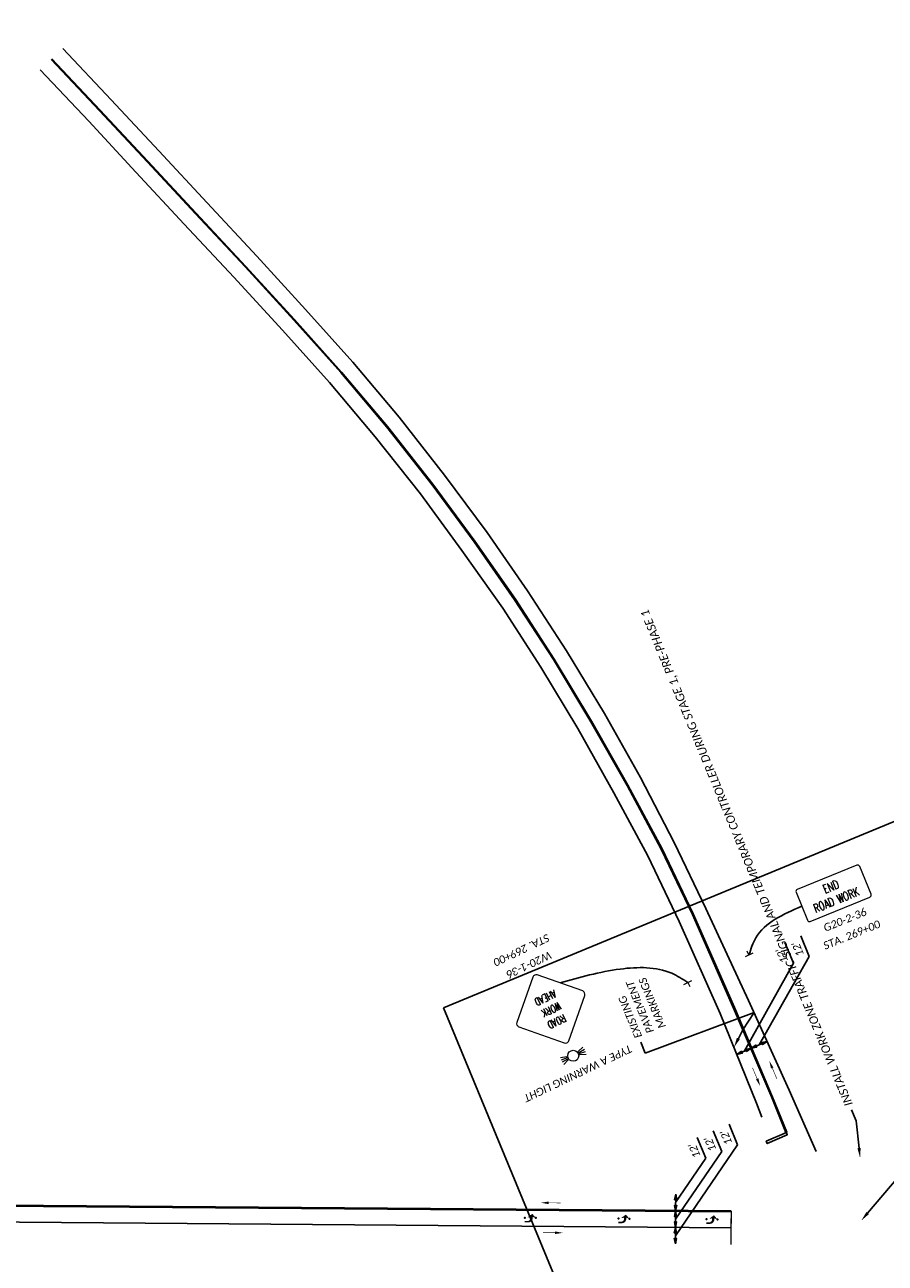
# Model space of a CAD drawing. Header units: feet. Extents: x 2244016 to 2247200, y 592529 to 600252.
# Tile 3 of 5: x 2245172 to 2245798, y 596212 to 597113. Entities that reach past the tile are written whole.
import ezdxf
from ezdxf import colors
from ezdxf.entities.mleader import LeaderData, LeaderLine
from ezdxf.enums import TextEntityAlignment as Align
from ezdxf.math import Vec2, Vec3

# ---------------------------------------------------------------- set-up
doc = ezdxf.new("R2010")
doc.units = ezdxf.units.FT
doc.header["$MEASUREMENT"] = 0
doc.linetypes.add('dsolidcl', pattern=[0])
for name, color, linetype in [('MT_P_Cells', 7, 'Continuous'), ('MT_P_Edge_Line', 7, 'Continuous'), ('MT_P_Text', 7, 'Continuous'), ('PM_P_Cells', 7, 'Continuous'), ('PM_P_Channelizing_Line', 7, 'Continuous'), ('PM_P_CL_Double_Solid', 2, 'dsolidcl'), ('PM_P_Stop_Line', 7, 'Continuous'), ('PM_X_CL_Double_Solid', 2, 'dsolidcl'), ('PM_X_Edge_Line', 2, 'Continuous'), ('PM_X_Stop_Line', 7, 'Continuous'), ('SN_P_Signs', 120, 'Continuous'), ('TX_P_20', 7, 'Continuous')]:
    doc.layers.add(name, color=color, linetype=linetype)
doc.layers.add('PM_P_Cells (Construction)', color=7, linetype='Continuous', lineweight=0)
doc.layers.add('SC_Scratch1', color=7, linetype='Continuous', plot=False)
doc.styles.add('P_Slanted_Normal', font='calibrii.ttf', dxfattribs={"height": 0.14})
doc.styles.add('S', font='SIMPLEX', dxfattribs={"width": 0.7})

# ---------------------------------------------------------------- blocks, each defined once
blk = doc.blocks.new('ARR')
at = {"const_width": 0.0138}
blk.add_lwpolyline([(0.295, 0.001), (0.001, 0.001)], dxfattribs=at)
blk.add_solid([(0.292, 0.032), (0.292, -0.032), (0.484, 0.001)])
blk = doc.blocks.new('Dim1')
h = blk.add_hatch(color=4)
h.dxf.hatch_style = 1
h.paths.add_polyline_path([(0, 0), (-1, -0.2), (-1, 0.2)])
at = {"color": 4}
blk.add_lwpolyline([(0, 0), (-1, -0.2), (-1, 0.2), (0, 0)], dxfattribs=at)
blk = doc.blocks.new('PMRTP')
at = {"layer": 'PM_P_Cells', "linetype": 'Continuous', "lineweight": 0}
blk.add_hatch(color=7, dxfattribs=at).paths.add_polyline_path([(-5.52, 3.33, -0.418865), (-2.24, 0), (-2.24, 0), (-2.24, -0.67), (0, 0), (-2.56, -3), (-6.08, -0.33), (-3.84, -0.67), (-3.84, 0.04, 0.414214), (-6.14, 2.33), (-8, 2.33), (-8, 3.33)])
at = {"layer": 'PM_P_Cells (Construction)', "color": 7, "linetype": 'Continuous', "lineweight": 30}
for p in [(-8, 0), (0, 0)]:
    blk.add_point(p, dxfattribs=at)
blk = doc.blocks.new('SGN1PP')
at = {"layer": 'SN_P_Signs', "color": 120, "linetype": 'Continuous', "lineweight": 13}
for p, q in [((0, 0), (-0.08, 0)), ((0, 0.08), (0, -0.08))]:
    blk.add_line(p, q, dxfattribs=at)

msp = doc.modelspace()

# ---------------------------------------------------------------- linework, layer by layer
at = {"layer": 'MT_P_Edge_Line', "color": 95, "linetype": 'Continuous'}
for p, q in [((2245730.804, 596430.463), (2245724.582, 596445.501)), ((2245742.337, 596435.235), (2245736.115, 596450.273)), ((2245705.924, 596371.029), (2245742.337, 596435.235)), ((2245694.901, 596366.33), (2245730.804, 596430.463)), ((2245700.132, 596368.56), (2245711.715, 596373.497)), ((2245689.669, 596364.1), (2245700.132, 596368.56)), ((2245678.685, 596293.465), (2245672.462, 596308.503)), ((2245690.218, 596298.237), (2245683.996, 596313.275)), ((2245667.151, 596288.693), (2245660.929, 596303.731)), ((2245645.028, 596232.269), (2245690.218, 596298.237)), ((2245645.123, 596244.305), (2245678.685, 596293.465)), ((2245645.218, 596256.34), (2245667.151, 596288.693)), ((2245645.17, 596250.322), (2245645.265, 596262.358)), ((2245645.075, 596238.287), (2245645.17, 596250.322)), ((2245644.98, 596226.251), (2245645.075, 596238.287))]:
    msp.add_line(p, q, dxfattribs=at)
at = {"layer": 'PM_P_Channelizing_Line', "flags": 128}
msp.add_lwpolyline([(2244985.545, 596243.487), (2245685.524, 596237.968)], dxfattribs=at)
at = {"layer": 'PM_P_CL_Double_Solid', "flags": 128}
for points in [[(2244935.639, 596255.551), (2245685.616, 596249.638)], [(2244935.644, 596256.211), (2245685.621, 596250.298)]]:
    msp.add_lwpolyline(points, dxfattribs=at)
at = {"layer": 'PM_P_Stop_Line', "const_width": 1}
msp.add_lwpolyline([(2245685.621, 596250.298), (2245685.427, 596225.718)], dxfattribs=at)
at = {"layer": 'PM_X_CL_Double_Solid', "flags": 128}
for points in [[(2245725.375, 596307.292), (2245715.056, 596332.708), (2245687.295, 596397.837), (2245657.453, 596465.943), (2245634.701, 596513.384), (2245609.991, 596559.688), (2245583.546, 596606.01), (2245556.341, 596651.239), (2245528.172, 596694.737), (2245498.692, 596736.898), (2245468.177, 596778.409), (2245435.253, 596820.222), (2245401.802, 596859.881), (2245367.573, 596898.054), (2245332.245, 596936.745), (2245296.126, 596975.429), (2245260.964, 597013.228), (2245226.404, 597050.305), (2245191.28, 597087.616)], [(2245725.987, 596307.54), (2245715.665, 596332.962), (2245687.901, 596398.099), (2245658.053, 596466.219), (2245635.289, 596513.682), (2245610.569, 596560.007), (2245584.115, 596606.344), (2245556.901, 596651.589), (2245528.72, 596695.105), (2245499.229, 596737.283), (2245468.702, 596778.809), (2245435.765, 596820.639), (2245402.3, 596860.315), (2245368.063, 596898.496), (2245332.729, 596937.193), (2245296.608, 596975.879), (2245261.447, 597013.677), (2245226.886, 597050.757), (2245191.761, 597088.068)]]:
    msp.add_lwpolyline(points, dxfattribs=at)
at = {"layer": 'PM_X_Edge_Line', "flags": 128}
for points in [[(2245747.338, 596293.573), (2245727.747, 596338.11), (2245698.173, 596403.39), (2245667.19, 596470.303), (2245644.149, 596518.272), (2245619.703, 596565.484), (2245593.606, 596611.906), (2245565.784, 596657.527), (2245537.517, 596701.273), (2245508.169, 596743.693), (2245477.183, 596785.421), (2245444.293, 596827.589), (2245410.601, 596867.534), (2245376.219, 596905.877), (2245340.811, 596944.655), (2245304.656, 596983.378), (2245269.501, 597021.169), (2245234.914, 597058.277), (2245199.77, 597095.608)], [(2245707.744, 596318.52), (2245704.081, 596328.639), (2245677.566, 596393.878), (2245647.655, 596460.787), (2245624.885, 596508.414), (2245600.36, 596554.371), (2245574.06, 596601.223), (2245547.131, 596645.806), (2245519.474, 596688.717), (2245489.752, 596730.488), (2245459.772, 596771.757), (2245426.726, 596813.271), (2245393.501, 596852.662), (2245359.417, 596890.673), (2245324.163, 596929.283), (2245288.079, 596967.929), (2245252.91, 597005.736), (2245218.656, 597042.792), (2245183.271, 597080.076)]]:
    msp.add_lwpolyline(points, dxfattribs=at)
at = {"layer": 'PM_X_Stop_Line'}
msp.add_lwpolyline([(2245725.681, 596307.416), (2245726.381, 596305.722), (2245711.775, 596299.248), (2245711.075, 596300.943)], close=True, dxfattribs=at)
at = {"layer": 'SC_Scratch1', "color": 2}
for p, q in [((2245846.176, 596550.878), (2245476.566, 596397.945)), ((2245476.566, 596397.945), (2245935.365, 595289.115))]:
    msp.add_line(p, q, dxfattribs=at)
at = {"layer": 'SN_P_Signs', "linetype": 'Continuous', "lineweight": 13}
for p, q in [((2245566.117, 596362.354), (2245561.485, 596361.615)), ((2245574.282, 596366.17), (2245577.819, 596369.251)), ((2245574.793, 596365.459), (2245578.845, 596367.822)), ((2245575.154, 596364.689), (2245579.564, 596366.287)), ((2245575.313, 596364.152), (2245580.06, 596364.195)), ((2245566.336, 596361.506), (2245561.924, 596359.912)), ((2245566.695, 596360.735), (2245562.64, 596358.377)), ((2245567.005, 596360.269), (2245563.928, 596356.654))]:
    msp.add_line(p, q, dxfattribs=at)
at = {"layer": 'SN_P_Signs', "linetype": 'Continuous', "lineweight": 13, "flags": 128}
for points in [[(2245787.272, 596480.579), (2245779.022, 596500.839, 0.4142136), (2245776.985, 596501.697), (2245733.572, 596484.018, 0.4142136), (2245732.714, 596481.981), (2245740.964, 596461.722, 0.4142136), (2245743.001, 596460.864), (2245786.414, 596478.543, 0.4142136)], [(2245529.784, 596387.386, 0.4142136), (2245531.305, 596384.195), (2245564.296, 596372.51, 0.4142136), (2245567.488, 596374.032), (2245579.172, 596407.023, 0.4142136), (2245577.65, 596410.214), (2245544.659, 596421.899, 0.4142136), (2245541.468, 596420.377)]]:
    msp.add_lwpolyline(points, format="xyb", close=True, dxfattribs=at)
at = {"layer": 'SN_P_Signs', "linetype": 'Continuous', "lineweight": 13}
msp.add_circle((2245570.747, 596363.092), 4.017, dxfattribs=at)
at = {"layer": 'TX_P_20'}
for points in [[(2245698.5, 596436.393), (2245703.453, 596448.827), (2245736.839, 596471.851)], [(2245654.122, 596416.399), (2245642.349, 596423.083), (2245604.865, 596426.149), (2245561.155, 596416.057)]]:
    msp.add_spline(points, degree=3, dxfattribs=at)

# ---------------------------------------------------------------- block references
at = {"layer": 'MT_P_Cells', "xscale": -1, "rotation": 179.3928103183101}
for p in [(2245543.576, 596245.17), (2245611.574, 596244.621), (2245675.572, 596244.13)]:
    msp.add_blockref('PMRTP', p, dxfattribs=at)
at = {"layer": 'MT_P_Edge_Line', "color": 95}
for p, xscale, yscale, zscale, rotation in [((2245700.132, 596368.56), 3.999999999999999, 3.999999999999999, 3.999999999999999, 203.0858645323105), ((2245711.715, 596373.497), 3.999999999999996, 3.999999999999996, 3.999999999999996, 23.08586453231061), ((2245689.669, 596364.1), 3.999999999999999, 3.999999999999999, 3.999999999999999, 203.0858645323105), ((2245700.132, 596368.56), 3.999999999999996, 3.999999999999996, 3.999999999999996, 23.08586453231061), ((2245645.17, 596250.322), 3.999999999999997, 3.999999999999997, 3.999999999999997, 269.548264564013), ((2245645.265, 596262.358), 3.999999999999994, 3.999999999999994, 3.999999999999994, 89.54826456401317), ((2245645.17, 596250.322), 3.999999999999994, 3.999999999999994, 3.999999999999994, 89.54826456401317), ((2245645.075, 596238.287), 3.999999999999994, 3.999999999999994, 3.999999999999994, 89.54826456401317), ((2245645.075, 596238.287), 3.999999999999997, 3.999999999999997, 3.999999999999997, 269.548264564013), ((2245644.98, 596226.251), 3.999999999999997, 3.999999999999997, 3.999999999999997, 269.548264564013)]:
    msp.add_blockref('Dim1', p, dxfattribs=dict(at, xscale=xscale, yscale=yscale, zscale=zscale, rotation=rotation))
at = {"layer": 'MT_P_Text', "xscale": -30, "yscale": 29.99999999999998, "zscale": 30}
for p, rotation in [((2245701.051, 596354.469), 112.8286378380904), ((2245718.826, 596346.114), 292.8286378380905), ((2245561.731, 596256.072), 359.4442900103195), ((2245548.678, 596234.504), 179.4442900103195)]:
    msp.add_blockref('ARR', p, dxfattribs=dict(at, rotation=rotation))
at = {"layer": 'SN_P_Signs', "xscale": 40, "yscale": 40, "zscale": 40}
for p, rotation in [((2245698.5, 596436.393), 296.0732196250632), ((2245654.122, 596416.399), 116.0732196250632)]:
    msp.add_blockref('SGN1PP', p, dxfattribs=dict(at, rotation=rotation))

# ---------------------------------------------------------------- texts
at = {"layer": 'MT_P_Edge_Line', "color": 7, "char_height": 5.6, "attachment_point": 5, "rotation": 112.478265, "style": 'P_Slanted_Normal'}
for insert in [(2245733.988, 596440.587), (2245722.512, 596435.839), (2245670.335, 596298.816), (2245681.869, 596303.589), (2245658.859, 596294.068)]:
    msp.add_mtext("\\A1;12'", dxfattribs=dict(at, insert=insert))
at = {"layer": 'SN_P_Signs', "linetype": 'Continuous', "lineweight": 13, "style": 'S', "width": 0.7}
for s, height, rotation, p in [('END', 6.25, 22.157341, (2245759.207, 596483.21)), ('ROAD WORK', 6.25, 22.157341, (2245763.136, 596473.562)), ('AHEAD', 5.5554, 205.497326, (2245549.476, 596407.692)), ('WORK', 5.5554, 205.497326, (2245553.576, 596399.096)), ('ROAD', 5.5554, 205.497326, (2245557.675, 596390.5))]:
    msp.add_text(s, height=height, rotation=rotation, dxfattribs=at).set_placement(p, align=Align.CENTER)
at = {"layer": 'SN_P_Signs', "style": 'P_Slanted_Normal'}
for s, rotation, p in [('G20-2-36', 22.157341, (2245754.037, 596453.196)), ('STA. 269+00', 22.157341, (2245753.88, 596440.175)), ('STA. 269+00', 205.497326, (2245551.837, 596451.907)), ('W20-1-36', 205.497326, (2245553.334, 596439.327)), ('TYPE A WARNING LIGHT', 205.497326, (2245611.763, 596371.233))]:
    msp.add_text(s, height=5.6, rotation=rotation, dxfattribs=at).set_placement(p)

# ---------------------------------------------------------------- leaders
at = {"layer": 'TX_P_20'}
ml = msp.add_multileader_mtext('Standard', dxfattribs=at)
ml.set_content('EXISTING \\PPAVEMENT \\PMARKINGS', color=256, style='P_Slanted_Normal')
ml.set_leader_properties()
ml.build(insert=Vec2(0, 0))
ml.multileader.update_dxf_attribs({"dogleg_length": 0.215, "arrow_head_size": 7.2, "scale": 40})
ctx = ml.context
ctx.base_point, ctx.scale, ctx.char_height, ctx.arrow_head_size, ctx.landing_gap_size, ctx.plane_origin, ctx.plane_x_axis, ctx.plane_y_axis = Vec3(2245619.79, 596372.939), 40, 5.6, 7.2, 3.6, Vec3(2245988.306, 596367.614), Vec3(-0.3823329, 0.9240246), Vec3(-0.9240246, -0.3823329)
notes = []
notes.append((ctx, [(0, (1, 1, 0), (2245623.08, 596364.99), (-0.3823329, 0.9240246), 8.603, [(1, [(2245687.598, 596369.194), (2245694.006, 596382.091), (2245702.192, 596394.518)], 0, [])])]))
ctx.mtext.insert, ctx.mtext.text_direction, ctx.mtext.rotation, ctx.mtext.width, ctx.mtext.defined_height, ctx.mtext.flow_direction = Vec3(2245615.789, 596375.18), Vec3(-0.3823329, 0.9240246), 1.9631161, 104.62653, 5.782, 5
ml = msp.add_multileader_mtext('Standard', dxfattribs=at)
ml.set_content('{\\H1.08333x;INSTALL WORK ZONE TRAFFIC SIGNAL AND TEMPORARY CONTROLLER DURING STAGE 1, PRE-PHASE 1}', color=256, style='P_Slanted_Normal')
ml.set_leader_properties()
ml.build(insert=Vec2(0, 0))
ml.multileader.update_dxf_attribs({"dogleg_length": 0.36, "arrow_head_size": 7.2, "scale": 40})
ctx = ml.context
ctx.base_point, ctx.scale, ctx.char_height, ctx.arrow_head_size, ctx.landing_gap_size, ctx.plane_origin, ctx.plane_x_axis, ctx.plane_y_axis = Vec3(2245773.086, 596323.688), 40, 5.6, 7.2, 3.6, Vec3(2246071.202, 595919.233), Vec3(-0.3823329, 0.9240246), Vec3(-0.9240246, -0.3823329)
notes.append((ctx, [(0, (1, 1, 0), (2245776.375, 596315.739), (-0.3823329, 0.9240246), 8.603, [(0, [(2245779.289, 596288.869)], 0, [])])]))
ctx.mtext.insert, ctx.mtext.text_direction, ctx.mtext.rotation, ctx.mtext.width, ctx.mtext.defined_height, ctx.mtext.flow_direction = Vec3(2245768.497, 596325.686), Vec3(-0.3823329, 0.9240246), 1.9631161, 92.38554, 15.888, 5
ml = msp.add_multileader_mtext('Standard', dxfattribs=at)
ml.set_content('{\\fOHDOTSymbols|b0|i1|c186|p2;\\H1.08333x;\ue0a4} R/W & CONST. \\PHIGHLAND ROAD', color=256, style='P_Slanted_Normal')
ml.set_leader_properties()
ml.build(insert=Vec2(0, 0))
ml.multileader.update_dxf_attribs({"dogleg_length": 0.36, "arrow_head_size": 7.2, "scale": 40})
ctx = ml.context
ctx.base_point, ctx.scale, ctx.char_height, ctx.arrow_head_size, ctx.landing_gap_size, ctx.plane_origin, ctx.plane_x_axis, ctx.plane_y_axis = Vec3(2245831.411, 596315.559), 40, 5.6, 7.2, 3.6, Vec3(2245791.572, 595970.983), Vec3(-0.3823329, 0.9240246), Vec3(-0.9240246, -0.3823329)
notes.append((ctx, [(0, (1, 1, 0), (2245834.701, 596307.61), (-0.3823329, 0.9240246), 8.603, [(0, [(2245780.107, 596243.222)], 0, [])])]))
ctx.mtext.insert, ctx.mtext.text_direction, ctx.mtext.rotation, ctx.mtext.width, ctx.mtext.defined_height, ctx.mtext.flow_direction = Vec3(2245827.41, 596317.8), Vec3(-0.3823329, 0.9240246), 1.9631161, 92.38554, 15.888, 5
ml = msp.add_multileader_mtext('Standard', dxfattribs=at)
ml.set_content('EXISTING PAVEMENT MARKING', color=256, style='P_Slanted_Normal')
ml.set_leader_properties()
ml.build(insert=Vec2(0, 0))
ml.multileader.update_dxf_attribs({"dogleg_length": 0.215, "arrow_head_size": 7.2, "scale": 40})
ctx = ml.context
ctx.base_point, ctx.scale, ctx.char_height, ctx.arrow_head_size, ctx.landing_gap_size, ctx.plane_origin, ctx.plane_x_axis, ctx.plane_y_axis = Vec3(2245961.066, 595564.781), 40, 5.6, 7.2, 3.6, Vec3(2246381.923, 595566.579), Vec3(-0.3823329, 0.9240246), Vec3(-0.9240246, -0.3823329)
notes.append((ctx, [(0, (1, 1, 0), (2245964.356, 595556.832), (-0.3823329, 0.9240246), 8.603, [(0, [(2246038.772, 595560.552)], 0, [])])]))
ctx.mtext.insert, ctx.mtext.text_direction, ctx.mtext.rotation, ctx.mtext.width, ctx.mtext.defined_height, ctx.mtext.flow_direction = Vec3(2245957.067, 595567.022), Vec3(-0.3823329, 0.9240246), 1.9631161, 62.69486, 5.782, 5
for ctx, leaders in notes:
    for number, flags, end, landing, length, lines in leaders:
        leader = LeaderData()
        leader.index, (leader.has_last_leader_line, leader.has_dogleg_vector, leader.attachment_direction) = number, flags
        leader.last_leader_point, leader.dogleg_vector, leader.dogleg_length = Vec3(end), Vec3(landing), length
        for number, points, colour, breaks in lines:
            line = LeaderLine()
            line.index, line.vertices, line.color, line.breaks = number, Vec3.list(points), colors.encode_raw_color(colour), breaks
            leader.lines.append(line)
        ctx.leaders.append(leader)

doc.saveas('drawing.dxf')
